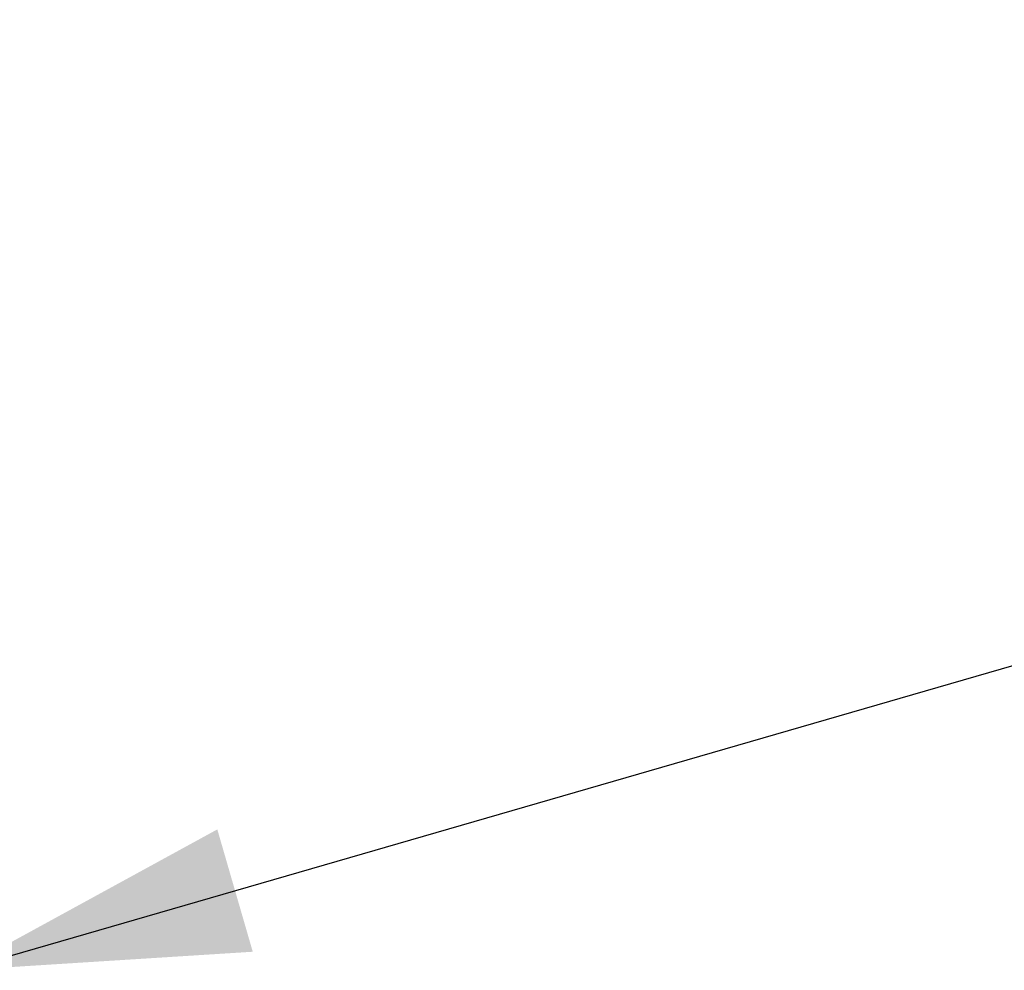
# Model space of a CAD drawing. Header units: millimetres. Extents: x 6 to 414, y 7 to 290.
# Tile 254 of 256: x 161 to 167, y 166 to 172. Entities that reach past the tile are written whole.
import ezdxf

# ---------------------------------------------------------------- set-up
doc = ezdxf.new("R2010")
doc.units = ezdxf.units.MM
doc.header["$LTSCALE"] = 23.1
doc.layers.get('0').update_dxf_attribs({"linetype": 'CONTINUOUS'})
doc.styles.get("Standard").update_dxf_attribs({"font": 'txt', "width": 0.6})
doc.dimstyles.get("Standard").update_dxf_attribs({"dimtxt": 2.5, "dimasz": 1.8, "dimexe": 0.05, "dimexo": 0.0625, "dimtad": 1, "dimzin": 0, "dimdsep": 46, "dimtxsty": 'Standard', "dimblk": '_FILLED', "dimblk1": '_FILLED', "dimblk2": '_FILLED', "dimcen": 0.09, "dimadec": 0, "dimazin": 0, "dimtol": 1, "dimtp": 0.01, "dimtm": 0.01, "dimtfac": 1, "dimtofl": 0, "dimtmove": 0, "dimatfit": 3, "dimldrblk": '_FILLED', "dimfxl": 0, "dimtolj": 1, "dimtzin": 0, "dimarcsym": 0})

# ---------------------------------------------------------------- blocks, each defined once
blk = doc.blocks.new('_FILLED')
at = {"color": 0, "linetype": 'ByBlock'}
blk.add_solid([(0, 0), (-1, 0.2222), (-1, -0.2222)], dxfattribs=at)

msp = doc.modelspace()

# ---------------------------------------------------------------- leaders
at = {"color": 2, "linetype": 'Continuous'}
msp.add_leader([(160.6194, 165.867), (201.0921, 177.5901)], dimstyle='Standard', override={"dimtad": 0}, dxfattribs=at)

doc.saveas('drawing.dxf')
